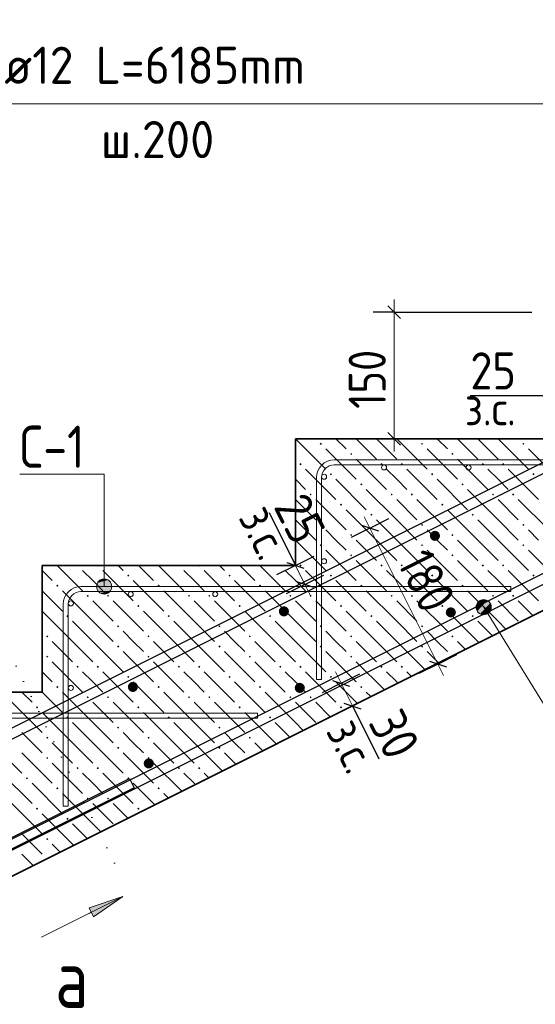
# Model space of a CAD drawing. Header units: millimetres. Extents: x 0 to 21000, y -5 to 14850.
# Tile 9 of 24: x 7919 to 9446, y 8569 to 11484. Entities that reach past the tile are written whole.
import ezdxf

# ---------------------------------------------------------------- set-up
doc = ezdxf.new("R2010")
doc.units = ezdxf.units.MM
doc.linetypes.add('______9', pattern=[50, 0, -50])
for name, color, linetype, lineweight in [('Армирование стержнями_ общее', 7, 'Continuous', 25), ('Обрамление П-обр. равн.', 7, 'Continuous', 25), ('Обрамление проемов стержнями', 7, 'Continuous', 25), ('Общий01', 7, 'Continuous', 13), ('Позиционная метка линия выноска', 7, 'Continuous', 13), ('Размерная линия_ общее', 7, 'Continuous', 13), ('Текст_ общее', 7, 'Continuous', 25), ('Фоновоя арматура Х1', 7, 'Continuous', 25)]:
    doc.layers.add(name, color=color, linetype=linetype, lineweight=lineweight)
doc.layers.add('ЖБ Лестница', color=7, linetype='Continuous', lineweight=25, true_color=0xe0e0ff)
doc.layers.add('Размерная выноска', color=7, linetype='Continuous')
doc.styles.add('ISOCPEUR', font='txt')

msp = doc.modelspace()

# ---------------------------------------------------------------- hatches: boundary and pattern name
at = {"layer": 'ЖБ Лестница', "linetype": 'Continuous', "lineweight": 18, "transparency": 33554687}
for points in [[(8806.9, 10228.5), (8810.1, 10231.7), (8813.4, 10228.5), (8810.1, 10225.2)], [(9106.9, 10228.5), (9110.1, 10231.7), (9113.4, 10228.5), (9110.1, 10225.2)], [(9406.9, 10228.5), (9410.1, 10231.7), (9413.4, 10228.5), (9410.1, 10225.2)], [(8896.9, 10198.5), (8900.1, 10201.7), (8903.4, 10198.5), (8900.1, 10195.2)], [(9196.9, 10198.5), (9200.1, 10201.7), (9203.4, 10198.5), (9200.1, 10195.2)], [(8746.9, 10168.5), (8750.1, 10171.7), (8753.4, 10168.5), (8750.1, 10165.2)], [(8986.9, 10168.5), (8990.1, 10171.7), (8993.4, 10168.5), (8990.1, 10165.2)], [(9046.9, 10168.5), (9050.1, 10171.7), (9053.4, 10168.5), (9050.1, 10165.2)], [(9286.9, 10168.5), (9290.1, 10171.7), (9293.4, 10168.5), (9290.1, 10165.2)], [(9346.9, 10168.5), (9350.1, 10171.7), (9353.4, 10168.5), (9350.1, 10165.2)], [(8836.9, 10138.5), (8840.1, 10141.7), (8843.4, 10138.5), (8840.1, 10135.2)], [(9136.9, 10138.5), (9140.1, 10141.7), (9143.4, 10138.5), (9140.1, 10135.2)], [(9436.9, 10138.5), (9440.1, 10141.7), (9443.4, 10138.5), (9440.1, 10135.2)], [(8926.9, 10108.5), (8930.1, 10111.7), (8933.4, 10108.5), (8930.1, 10105.2)], [(9226.9, 10108.5), (9230.1, 10111.7), (9233.4, 10108.5), (9230.1, 10105.2)], [(8776.9, 10078.5), (8780.1, 10081.7), (8783.4, 10078.5), (8780.1, 10075.2)], [(9016.9, 10078.5), (9020.1, 10081.7), (9023.4, 10078.5), (9020.1, 10075.2)], [(9076.9, 10078.5), (9080.1, 10081.7), (9083.4, 10078.5), (9080.1, 10075.2)], [(9316.9, 10078.5), (9320.1, 10081.7), (9323.4, 10078.5), (9320.1, 10075.2)], [(9376.9, 10078.5), (9380.1, 10081.7), (9383.4, 10078.5), (9380.1, 10075.2)], [(8866.9, 10048.5), (8870.1, 10051.7), (8873.4, 10048.5), (8870.1, 10045.2)], [(9166.9, 10048.5), (9170.1, 10051.7), (9173.4, 10048.5), (9170.1, 10045.2)], [(8956.9, 10018.5), (8960.1, 10021.7), (8963.4, 10018.5), (8960.1, 10015.2)], [(9256.9, 10018.5), (9260.1, 10021.7), (9263.4, 10018.5), (9260.1, 10015.2)], [(8806.9, 9988.5), (8810.1, 9991.7), (8813.4, 9988.5), (8810.1, 9985.2)], [(9106.9, 9988.5), (9110.1, 9991.7), (9113.4, 9988.5), (9110.1, 9985.2)], [(9406.9, 9988.5), (9410.1, 9991.7), (9413.4, 9988.5), (9410.1, 9985.2)], [(8896.9, 9958.5), (8900.1, 9961.7), (8903.4, 9958.5), (8900.1, 9955.2)], [(9196.9, 9958.5), (9200.1, 9961.7), (9203.4, 9958.5), (9200.1, 9955.2)], [(8806.9, 9928.5), (8810.1, 9931.7), (8813.4, 9928.5), (8810.1, 9925.2)], [(9106.9, 9928.5), (9110.1, 9931.7), (9113.4, 9928.5), (9110.1, 9925.2)], [(9406.9, 9928.5), (9410.1, 9931.7), (9413.4, 9928.5), (9410.1, 9925.2)], [(8896.9, 9898.5), (8900.1, 9901.7), (8903.4, 9898.5), (8900.1, 9895.2)], [(9196.9, 9898.5), (9200.1, 9901.7), (9203.4, 9898.5), (9200.1, 9895.2)], [(8086.9, 9868.5), (8093.4, 9868.5), (8090.1, 9865.2)], [(8146.9, 9868.5), (8153.4, 9868.5), (8150.1, 9865.2)], [(8386.9, 9868.5), (8393.4, 9868.5), (8390.1, 9865.2)], [(8446.9, 9868.5), (8453.4, 9868.5), (8450.1, 9865.2)], [(8686.9, 9868.5), (8693.4, 9868.5), (8690.1, 9865.2)], [(8746.9, 9868.5), (8750.1, 9871.7), (8753.4, 9868.5), (8750.1, 9865.2)], [(8986.9, 9868.5), (8990.1, 9871.7), (8993.4, 9868.5), (8990.1, 9865.2)], [(9046.9, 9868.5), (9050.1, 9871.7), (9053.4, 9868.5), (9050.1, 9865.2)], [(9286.9, 9868.5), (9290.1, 9871.7), (9293.4, 9868.5), (9290.1, 9865.2)], [(9346.9, 9868.5), (9350.1, 9871.7), (9353.4, 9868.5), (9350.1, 9865.2)], [(8236.9, 9838.5), (8240.1, 9841.7), (8243.4, 9838.5), (8240.1, 9835.2)], [(8536.9, 9838.5), (8540.1, 9841.7), (8543.4, 9838.5), (8540.1, 9835.2)], [(8836.9, 9838.5), (8840.1, 9841.7), (8843.4, 9838.5), (8840.1, 9835.2)], [(9136.9, 9838.5), (9140.1, 9841.7), (9143.4, 9838.5), (9140.1, 9835.2)], [(9436.9, 9838.5), (9440.1, 9841.7), (9443.4, 9838.5), (9440.1, 9835.2)], [(8026.9, 9808.5), (8030.1, 9811.7), (8033.4, 9808.5), (8030.1, 9805.2)], [(8326.9, 9808.5), (8330.1, 9811.7), (8333.4, 9808.5), (8330.1, 9805.2)], [(8626.9, 9808.5), (8630.1, 9811.7), (8633.4, 9808.5), (8630.1, 9805.2)], [(8926.9, 9808.5), (8930.1, 9811.7), (8933.4, 9808.5), (8930.1, 9805.2)], [(9226.9, 9808.5), (9230.1, 9811.7), (9233.4, 9808.5), (9230.1, 9805.2)], [(8116.9, 9778.5), (8120.1, 9781.7), (8123.4, 9778.5), (8120.1, 9775.2)], [(8176.9, 9778.5), (8180.1, 9781.7), (8183.4, 9778.5), (8180.1, 9775.2)], [(8416.9, 9778.5), (8420.1, 9781.7), (8423.4, 9778.5), (8420.1, 9775.2)], [(8476.9, 9778.5), (8480.1, 9781.7), (8483.4, 9778.5), (8480.1, 9775.2)], [(8716.9, 9778.5), (8720.1, 9781.7), (8723.4, 9778.5), (8720.1, 9775.2)], [(8776.9, 9778.5), (8780.1, 9781.7), (8783.4, 9778.5), (8780.1, 9775.2)], [(9016.9, 9778.5), (9020.1, 9781.7), (9023.4, 9778.5), (9020.1, 9775.2)], [(9076.9, 9778.5), (9080.1, 9781.7), (9083.4, 9778.5), (9080.1, 9775.2)], [(9316.9, 9778.5), (9320.1, 9781.7), (9323.4, 9778.5), (9320.1, 9775.2)], [(9376.9, 9778.5), (9380.1, 9781.7), (9383.4, 9778.5), (9380.1, 9775.2)], [(8266.9, 9748.5), (8270.1, 9751.7), (8273.4, 9748.5), (8270.1, 9745.2)], [(8566.9, 9748.5), (8570.1, 9751.7), (8573.4, 9748.5), (8570.1, 9745.2)], [(8866.9, 9748.5), (8870.1, 9751.7), (8873.4, 9748.5), (8870.1, 9745.2)], [(9166.9, 9748.5), (9170.1, 9751.7), (9173.4, 9748.5), (9170.1, 9745.2)], [(8056.9, 9718.5), (8060.1, 9721.7), (8063.4, 9718.5), (8060.1, 9715.2)], [(8356.9, 9718.5), (8360.1, 9721.7), (8363.4, 9718.5), (8360.1, 9715.2)], [(8656.9, 9718.5), (8660.1, 9721.7), (8663.4, 9718.5), (8660.1, 9715.2)], [(8956.9, 9718.5), (8960.1, 9721.7), (8963.4, 9718.5), (8960.1, 9715.2)], [(9256.9, 9718.5), (9260.1, 9721.7), (9263.4, 9718.5), (9260.1, 9715.2)], [(8206.9, 9688.5), (8210.1, 9691.7), (8213.4, 9688.5), (8210.1, 9685.2)], [(8506.9, 9688.5), (8510.1, 9691.7), (8513.4, 9688.5), (8510.1, 9685.2)], [(8806.9, 9688.5), (8810.1, 9691.7), (8813.4, 9688.5), (8810.1, 9685.2)], [(9106.9, 9688.5), (9110.1, 9691.7), (9113.4, 9688.5), (9110.1, 9685.2)], [(7996.9, 9658.5), (8000.1, 9661.7), (8003.4, 9658.5), (8000.1, 9655.2)], [(8296.9, 9658.5), (8300.1, 9661.7), (8303.4, 9658.5), (8300.1, 9655.2)], [(8596.9, 9658.5), (8600.1, 9661.7), (8603.4, 9658.5), (8600.1, 9655.2)], [(8896.9, 9658.5), (8900.1, 9661.7), (8903.4, 9658.5), (8900.1, 9655.2)], [(9196.9, 9658.5), (9200.1, 9661.7), (9203.4, 9658.5), (9200.1, 9655.2)], [(8206.9, 9628.5), (8210.1, 9631.7), (8213.4, 9628.5), (8210.1, 9625.2)], [(8506.9, 9628.5), (8510.1, 9631.7), (8513.4, 9628.5), (8510.1, 9625.2)], [(8806.9, 9628.5), (8810.1, 9631.7), (8813.4, 9628.5), (8810.1, 9625.2)], [(9106.9, 9628.5), (9110.1, 9631.7), (9113.4, 9628.5), (9110.1, 9625.2)], [(7996.9, 9598.5), (8000.1, 9601.7), (8003.4, 9598.5), (8000.1, 9595.2)], [(8296.9, 9598.5), (8300.1, 9601.7), (8303.4, 9598.5), (8300.1, 9595.2)], [(8596.9, 9598.5), (8600.1, 9601.7), (8603.4, 9598.5), (8600.1, 9595.2)], [(8896.9, 9598.5), (8900.1, 9601.7), (8903.4, 9598.5), (8900.1, 9595.2)], [(9198.6, 9600.2), (9200.1, 9601.7), (9200.6, 9601.2)], [(8086.9, 9568.5), (8090.1, 9571.7), (8093.4, 9568.5), (8090.1, 9565.2)], [(8146.9, 9568.5), (8150.1, 9571.7), (8153.4, 9568.5), (8150.1, 9565.2)], [(8386.9, 9568.5), (8390.1, 9571.7), (8393.4, 9568.5), (8390.1, 9565.2)], [(8446.9, 9568.5), (8450.1, 9571.7), (8453.4, 9568.5), (8450.1, 9565.2)], [(8686.9, 9568.5), (8690.1, 9571.7), (8693.4, 9568.5), (8690.1, 9565.2)], [(8746.9, 9568.5), (8750.1, 9571.7), (8753.4, 9568.5), (8750.1, 9565.2)], [(8986.9, 9568.5), (8990.1, 9571.7), (8993.4, 9568.5), (8990.1, 9565.2)], [(9046.9, 9568.5), (9050.1, 9571.7), (9053.4, 9568.5), (9050.1, 9565.2)], [(8236.9, 9538.5), (8240.1, 9541.7), (8243.4, 9538.5), (8240.1, 9535.2)], [(8536.9, 9538.5), (8540.1, 9541.7), (8543.4, 9538.5), (8540.1, 9535.2)], [(8836.9, 9538.5), (8840.1, 9541.7), (8843.4, 9538.5), (8840.1, 9535.2)], [(8026.9, 9508.5), (8030.1, 9511.7), (8033.4, 9508.5), (8030.1, 9505.2)], [(8326.9, 9508.5), (8330.1, 9511.7), (8333.4, 9508.5), (8330.1, 9505.2)], [(8626.9, 9508.5), (8630.1, 9511.7), (8633.4, 9508.5), (8630.1, 9505.2)], [(8926.9, 9508.5), (8930.1, 9511.7), (8933.4, 9508.5), (8930.1, 9505.2)], [(8116.9, 9478.5), (8120.1, 9481.7), (8123.4, 9478.5), (8120.1, 9475.2)], [(8176.9, 9478.5), (8180.1, 9481.7), (8183.4, 9478.5), (8180.1, 9475.2)], [(8416.9, 9478.5), (8420.1, 9481.7), (8423.4, 9478.5), (8420.1, 9475.2)], [(8476.9, 9478.5), (8480.1, 9481.7), (8483.4, 9478.5), (8480.1, 9475.2)], [(8716.9, 9478.5), (8720.1, 9481.7), (8723.4, 9478.5), (8720.1, 9475.2)], [(8776.9, 9478.5), (8780.1, 9481.7), (8783.4, 9478.5), (8780.1, 9475.2)], [(7966.9, 9448.5), (7970.1, 9451.7), (7973.4, 9448.5), (7970.1, 9445.2)], [(8266.9, 9448.5), (8270.1, 9451.7), (8273.4, 9448.5), (8270.1, 9445.2)], [(8566.9, 9448.5), (8570.1, 9451.7), (8573.4, 9448.5), (8570.1, 9445.2)], [(8866.9, 9448.5), (8870.1, 9451.7), (8873.4, 9448.5), (8870.1, 9445.2)], [(8056.9, 9418.5), (8060.1, 9421.7), (8063.4, 9418.5), (8060.1, 9415.2)], [(8356.9, 9418.5), (8360.1, 9421.7), (8363.4, 9418.5), (8360.1, 9415.2)], [(8656.9, 9418.5), (8660.1, 9421.7), (8663.4, 9418.5), (8660.1, 9415.2)], [(8206.9, 9388.5), (8210.1, 9391.7), (8213.4, 9388.5), (8210.1, 9385.2)], [(8506.9, 9388.5), (8510.1, 9391.7), (8513.4, 9388.5), (8510.1, 9385.2)], [(7996.9, 9358.5), (8000.1, 9361.7), (8003.4, 9358.5), (8000.1, 9355.2)], [(8296.9, 9358.5), (8300.1, 9361.7), (8303.4, 9358.5), (8300.1, 9355.2)], [(8596.9, 9358.5), (8600.1, 9361.7), (8603.4, 9358.5), (8600.1, 9355.2)], [(8206.9, 9328.5), (8210.1, 9331.7), (8213.4, 9328.5), (8210.1, 9325.2)], [(8506.9, 9328.5), (8510.1, 9331.7), (8513.4, 9328.5), (8510.1, 9325.2)], [(7996.9, 9298.5), (8000.1, 9301.7), (8003.4, 9298.5), (8000.1, 9295.2)], [(8296.9, 9298.5), (8300.1, 9301.7), (8303.4, 9298.5), (8300.1, 9295.2)], [(8598.6, 9300.2), (8600.1, 9301.7), (8600.6, 9301.2)], [(8086.9, 9268.5), (8090.1, 9271.7), (8093.4, 9268.5), (8090.1, 9265.2)], [(8146.9, 9268.5), (8150.1, 9271.7), (8153.4, 9268.5), (8150.1, 9265.2)], [(8386.9, 9268.5), (8390.1, 9271.7), (8393.4, 9268.5), (8390.1, 9265.2)], [(8446.9, 9268.5), (8450.1, 9271.7), (8453.4, 9268.5), (8450.1, 9265.2)], [(7936.9, 9238.5), (7940.1, 9241.7), (7943.4, 9238.5), (7940.1, 9235.2)], [(8236.9, 9238.5), (8240.1, 9241.7), (8243.4, 9238.5), (8240.1, 9235.2)], [(8026.9, 9208.5), (8030.1, 9211.7), (8033.4, 9208.5), (8030.1, 9205.2)], [(8326.9, 9208.5), (8330.1, 9211.7), (8333.4, 9208.5), (8330.1, 9205.2)], [(8116.9, 9178.5), (8120.1, 9181.7), (8123.4, 9178.5), (8120.1, 9175.2)], [(8176.9, 9178.5), (8180.1, 9181.7), (8183.4, 9178.5), (8180.1, 9175.2)], [(7966.9, 9148.5), (7970.1, 9151.7), (7973.4, 9148.5), (7970.1, 9145.2)], [(8266.9, 9148.5), (8270.1, 9151.7), (8273.4, 9148.5), (8270.1, 9145.2)], [(8056.9, 9118.5), (8060.1, 9121.7), (8063.4, 9118.5), (8060.1, 9115.2)], [(7996.9, 9058.5), (8000.1, 9061.7), (8003.4, 9058.5), (8000.1, 9055.2)], [(7998.6, 9000.2), (8000.1, 9001.7), (8000.6, 9001.2)]]:
    msp.add_hatch(color=7, dxfattribs=at).paths.add_polyline_path(points, flags=16)
at = {"layer": 'Общий01', "linetype": 'Continuous', "lineweight": 13, "transparency": 33554687}
msp.add_hatch(color=7, dxfattribs=at).paths.add_polyline_path([(8123.9, 8855), (8224.5, 8888.6), (8137.3, 8828.2)], flags=16)
at = {"layer": 'Позиционная метка линия выноска', "linetype": 'Continuous', "lineweight": 13, "transparency": 33554687}
for points in [[(8180, 9825.3), (8157.5, 9825.3), (8149.4, 9817.2)], [(8180, 9825.3), (8149.4, 9817.2), (8188.1, 9817.2)], [(8157.5, 9825.3), (8180, 9825.3), (8168.8, 9828.5)], [(8188.1, 9817.2), (8149.4, 9817.2), (8146.3, 9806)], [(8188.1, 9817.2), (8146.3, 9806), (8191.3, 9806)], [(8191.3, 9806), (8146.3, 9806), (8149.4, 9794.7)], [(8191.3, 9806), (8149.4, 9794.7), (8188.1, 9794.7)], [(8188.1, 9794.7), (8149.4, 9794.7), (8157.5, 9786.6)], [(8188.1, 9794.7), (8157.5, 9786.6), (8180, 9786.6)], [(8180, 9786.6), (8157.5, 9786.6), (8168.8, 9783.5)], [(9270.2, 9744.2), (9303.1, 9764.5), (9292, 9767.2)], [(9270.2, 9744.2), (9292, 9767.2), (9272.8, 9755.3)], [(9273.5, 9733), (9303.1, 9764.5), (9270.2, 9744.2)], [(9272.8, 9755.3), (9292, 9767.2), (9280.8, 9763.9)], [(9273.5, 9733), (9311.7, 9756.6), (9303.1, 9764.5)], [(9282.1, 9725), (9311.7, 9756.6), (9273.5, 9733)], [(9282.1, 9725), (9315, 9745.4), (9311.7, 9756.6)], [(9293.2, 9722.4), (9315, 9745.4), (9282.1, 9725)], [(9293.2, 9722.4), (9312.4, 9734.3), (9315, 9745.4)], [(9312.4, 9734.3), (9293.2, 9722.4), (9304.4, 9725.7)]]:
    msp.add_hatch(color=7, dxfattribs=at).paths.add_polyline_path(points)
at = {"layer": 'Фоновоя арматура Х1', "linetype": 'Continuous', "lineweight": 35, "transparency": 33554687}
for points in [[(9163.3, 9956.1), (9162.1, 9961.8), (9158.9, 9966.7), (9154, 9969.9), (9148.3, 9971.1), (9142.5, 9969.9), (9137.7, 9966.7), (9134.4, 9961.8), (9133.3, 9956.1), (9134.4, 9950.3), (9137.7, 9945.5), (9142.5, 9942.2), (9148.3, 9941.1), (9154, 9942.2), (9158.9, 9945.5), (9162.1, 9950.3)], [(8716.1, 9732.5), (8714.9, 9738.2), (8711.7, 9743.1), (8706.8, 9746.3), (8701.1, 9747.5), (8695.3, 9746.3), (8690.4, 9743.1), (8687.2, 9738.2), (8686.1, 9732.5), (8687.2, 9726.7), (8690.4, 9721.9), (8695.3, 9718.6), (8701.1, 9717.5), (8706.8, 9718.6), (8711.7, 9721.9), (8714.9, 9726.7)], [(9210.3, 9729.6), (9209.1, 9735.3), (9205.9, 9740.2), (9201, 9743.4), (9195.3, 9744.6), (9189.5, 9743.4), (9184.7, 9740.2), (9181.4, 9735.3), (9180.3, 9729.6), (9181.4, 9723.8), (9184.7, 9719), (9189.5, 9715.7), (9195.3, 9714.6), (9201, 9715.7), (9205.9, 9719), (9209.1, 9723.8)], [(8268.8, 9508.9), (8267.7, 9514.6), (8264.4, 9519.5), (8259.6, 9522.7), (8253.8, 9523.9), (8248.1, 9522.7), (8243.2, 9519.5), (8240, 9514.6), (8238.8, 9508.9), (8240, 9503.1), (8243.2, 9498.3), (8248.1, 9495), (8253.8, 9493.9), (8259.6, 9495), (8264.4, 9498.3), (8267.7, 9503.1)], [(8763.1, 9506), (8761.9, 9511.7), (8758.7, 9516.6), (8753.8, 9519.8), (8748.1, 9521), (8742.3, 9519.8), (8737.5, 9516.6), (8734.2, 9511.7), (8733.1, 9506), (8734.2, 9500.2), (8737.5, 9495.4), (8742.3, 9492.1), (8748.1, 9491), (8753.8, 9492.1), (8758.7, 9495.4), (8761.9, 9500.2)], [(8315.9, 9282.4), (8314.7, 9288.1), (8311.5, 9293), (8306.6, 9296.2), (8300.9, 9297.4), (8295.1, 9296.2), (8290.2, 9293), (8287, 9288.1), (8285.9, 9282.4), (8287, 9276.6), (8290.2, 9271.8), (8295.1, 9268.5), (8300.9, 9267.4), (8306.6, 9268.5), (8311.5, 9271.8), (8314.7, 9276.6)]]:
    msp.add_hatch(color=7, dxfattribs=at).paths.add_polyline_path(points)

# ---------------------------------------------------------------- linework, layer by layer
at = {"layer": 'Армирование стержнями_ общее', "color": 7, "linetype": 'Continuous', "lineweight": 25, "transparency": 33554687}
for points in [[(15491.9, 13152.3), (5862.2, 8337.4), (5857.1, 8335.1), (5851.7, 8333.1), (5846.3, 8331.3), (5840.7, 8329.8), (5835.1, 8328.6), (5829.4, 8327.8), (5823.7, 8327.2), (5818.1, 8327), (4585.3, 8327), (4585.3, 8357), (5817.4, 8357), (5821.6, 8357.2), (5825.7, 8357.6), (5829.8, 8358.2), (5833.8, 8359), (5837.8, 8360.1), (5841.7, 8361.3), (5845.5, 8362.8), (5849.4, 8364.5), (15479, 13179.4)], [(2165.8, 8341.6), (6442.8, 8341.6), (6447, 8341.8), (6451.2, 8342.1), (6455.2, 8342.8), (6459.2, 8343.6), (6463.2, 8344.6), (6467.1, 8345.9), (6470.9, 8347.4), (6474.8, 8349.1), (16103.8, 13163.7)], [(16116.7, 13136.5), (6487.6, 8322), (6482.5, 8319.7), (6477.1, 8317.6), (6471.7, 8315.9), (6466.1, 8314.4), (6460.5, 8313.2), (6454.8, 8312.4), (6449.1, 8311.8), (6443.5, 8311.6), (2165.8, 8311.6), (2165.8, 8341.6)]]:
    msp.add_lwpolyline(points, dxfattribs=at)
at = {"layer": 'ЖБ Лестница', "color": 7, "linetype": 'Continuous', "lineweight": 35, "transparency": 33554687}
for p, q in [((6485.1, 8243.5), (15485.1, 12743.5)), ((8735.1, 10243.5), (8735.1, 9868.5)), ((9485.1, 10243.5), (8735.1, 10243.5)), ((7985.1, 9868.5), (7985.1, 9493.5)), ((8735.1, 9868.5), (7985.1, 9868.5)), ((7985.1, 9493.5), (7235.1, 9493.5))]:
    msp.add_line(p, q, dxfattribs=at)
at = {"layer": 'ЖБ Лестница', "color": 9, "linetype": 'Continuous', "lineweight": 18, "true_color": 0xc7c7c7, "transparency": 33554687}
for p, q in [((8885.1, 10213.5), (8855.1, 10243.5)), ((8915.1, 10243.5), (8975.1, 10183.5)), ((8975.1, 10243.5), (9035.1, 10183.5)), ((9035.1, 10243.5), (9125.1, 10153.5)), ((9185.1, 10213.5), (9155.1, 10243.5)), ((9215.1, 10243.5), (9275.1, 10183.5)), ((9275.1, 10243.5), (9335.1, 10183.5)), ((9335.1, 10243.5), (9425.1, 10153.5)), ((9395.1, 10243.5), (9395.1, 10243.5)), ((8825.1, 10213.5), (8915.1, 10123.5)), ((9125.1, 10213.5), (9215.1, 10123.5)), ((9425.1, 10213.5), (9515.1, 10123.5)), ((8735.1, 10183.5), (8735.1, 10183.5)), ((8915.1, 10183.5), (9005.1, 10093.5)), ((9215.1, 10183.5), (9305.1, 10093.5)), ((8765.1, 10153.5), (8855.1, 10063.5)), ((9035.1, 10123.5), (9005.1, 10153.5)), ((9065.1, 10153.5), (9155.1, 10063.5)), ((9335.1, 10123.5), (9305.1, 10153.5)), ((9365.1, 10153.5), (9455.1, 10063.5)), ((8765.1, 10093.5), (8735.1, 10123.5)), ((8735.1, 10123.5), (8735.1, 10123.5)), ((8855.1, 10123.5), (8945.1, 10033.5)), ((9065.1, 10093.5), (9035.1, 10123.5)), ((9155.1, 10123.5), (9245.1, 10033.5)), ((9365.1, 10093.5), (9335.1, 10123.5)), ((9035.1, 10003.5), (8945.1, 10093.5)), ((9335.1, 10003.5), (9245.1, 10093.5)), ((8735.1, 10063.5), (8795.1, 10003.5)), ((8795.1, 10063.5), (8885.1, 9973.5)), ((9035.1, 10063.5), (9095.1, 10003.5)), ((9095.1, 10063.5), (9185.1, 9973.5)), ((9335.1, 10063.5), (9395.1, 10003.5)), ((9395.1, 10063.5), (9485.1, 9973.5)), ((8975.1, 9943.5), (8885.1, 10033.5)), ((9275.1, 9943.5), (9185.1, 10033.5)), ((8735.1, 10003.5), (8735.1, 10003.5)), ((8735.1, 10003.5), (8795.1, 9943.5)), ((8975.1, 10003.5), (9035.1, 9943.5)), ((9035.1, 10003.5), (9095.1, 9943.5)), ((9275.1, 10003.5), (9335.1, 9943.5)), ((9335.1, 10003.5), (9395.1, 9943.5)), ((8855.1, 9943.5), (8825.1, 9973.5)), ((9155.1, 9943.5), (9125.1, 9973.5)), ((9455.1, 9943.5), (9425.1, 9973.5)), ((8735.1, 9943.5), (8825.1, 9853.5)), ((8735.1, 9943.5), (8735.1, 9943.5)), ((8885.1, 9913.5), (8855.1, 9943.5)), ((8915.1, 9943.5), (8975.1, 9883.5)), ((8975.1, 9943.5), (9035.1, 9883.5)), ((9035.1, 9943.5), (9125.1, 9853.5)), ((9185.1, 9913.5), (9155.1, 9943.5)), ((9215.1, 9943.5), (9275.1, 9883.5)), ((9275.1, 9943.5), (9335.1, 9883.5)), ((9335.1, 9943.5), (9425.1, 9853.5)), ((8825.1, 9913.5), (8915.1, 9823.5)), ((9125.1, 9913.5), (9215.1, 9823.5)), ((9425.1, 9913.5), (9515.1, 9823.5)), ((8735.1, 9883.5), (8735.1, 9883.5)), ((8915.1, 9883.5), (9005.1, 9793.5)), ((9215.1, 9883.5), (9305.1, 9793.5)), ((7985.1, 9853.5), (8015.1, 9823.5)), ((8030.1, 9868.5), (8105.1, 9793.5)), ((8135.1, 9823.5), (8105.1, 9853.5)), ((8165.1, 9853.5), (8255.1, 9763.5)), ((8210.1, 9868.5), (8225.1, 9853.5)), ((8270.1, 9868.5), (8315.1, 9823.5)), ((8330.1, 9868.5), (8405.1, 9793.5)), ((8435.1, 9823.5), (8405.1, 9853.5)), ((8465.1, 9853.5), (8555.1, 9763.5)), ((8510.1, 9868.5), (8525.1, 9853.5)), ((8570.1, 9868.5), (8615.1, 9823.5)), ((8630.1, 9868.5), (8705.1, 9793.5)), ((8735.1, 9823.5), (8705.1, 9853.5)), ((8765.1, 9853.5), (8855.1, 9763.5)), ((9035.1, 9823.5), (9005.1, 9853.5)), ((9065.1, 9853.5), (9155.1, 9763.5)), ((9335.1, 9823.5), (9305.1, 9853.5)), ((9365.1, 9853.5), (9455.1, 9763.5)), ((8165.1, 9793.5), (8135.1, 9823.5)), ((8255.1, 9823.5), (8345.1, 9733.5)), ((8465.1, 9793.5), (8435.1, 9823.5)), ((8555.1, 9823.5), (8645.1, 9733.5)), ((8765.1, 9793.5), (8735.1, 9823.5)), ((8855.1, 9823.5), (8945.1, 9733.5)), ((9065.1, 9793.5), (9035.1, 9823.5)), ((9155.1, 9823.5), (9245.1, 9733.5)), ((9365.1, 9793.5), (9335.1, 9823.5)), ((7985.1, 9793.5), (8045.1, 9733.5)), ((8135.1, 9703.5), (8045.1, 9793.5)), ((8435.1, 9703.5), (8345.1, 9793.5)), ((8735.1, 9703.5), (8645.1, 9793.5)), ((9035.1, 9703.5), (8945.1, 9793.5)), ((9335.1, 9703.5), (9245.1, 9793.5)), ((8135.1, 9763.5), (8195.1, 9703.5)), ((8195.1, 9763.5), (8285.1, 9673.5)), ((8435.1, 9763.5), (8495.1, 9703.5)), ((8495.1, 9763.5), (8585.1, 9673.5)), ((8735.1, 9763.5), (8795.1, 9703.5)), ((8795.1, 9763.5), (8885.1, 9673.5)), ((9035.1, 9763.5), (9095.1, 9703.5)), ((9095.1, 9763.5), (9185.1, 9673.5)), ((9335.1, 9763.5), (9395.1, 9703.5)), ((9395.1, 9763.5), (9438.5, 9720.1)), ((8075.1, 9643.5), (7985.1, 9733.5)), ((8375.1, 9643.5), (8285.1, 9733.5)), ((8675.1, 9643.5), (8585.1, 9733.5)), ((8975.1, 9643.5), (8885.1, 9733.5)), ((9275.1, 9643.5), (9185.1, 9733.5)), ((8075.1, 9703.5), (8135.1, 9643.5)), ((8135.1, 9703.5), (8195.1, 9643.5)), ((8375.1, 9703.5), (8435.1, 9643.5)), ((8435.1, 9703.5), (8495.1, 9643.5)), ((8675.1, 9703.5), (8735.1, 9643.5)), ((8735.1, 9703.5), (8795.1, 9643.5)), ((8975.1, 9703.5), (9035.1, 9643.5)), ((9035.1, 9703.5), (9095.1, 9643.5)), ((9275.1, 9703.5), (9318.5, 9660.1)), ((9335.1, 9703.5), (9358.5, 9680.1)), ((7985.1, 9673.5), (7985.1, 9673.5)), ((8255.1, 9643.5), (8225.1, 9673.5)), ((8555.1, 9643.5), (8525.1, 9673.5)), ((8855.1, 9643.5), (8825.1, 9673.5)), ((9155.1, 9643.5), (9125.1, 9673.5)), ((8015.1, 9643.5), (8075.1, 9583.5)), ((8075.1, 9643.5), (8135.1, 9583.5)), ((8135.1, 9643.5), (8225.1, 9553.5)), ((8285.1, 9613.5), (8255.1, 9643.5)), ((8315.1, 9643.5), (8375.1, 9583.5)), ((8375.1, 9643.5), (8435.1, 9583.5)), ((8435.1, 9643.5), (8525.1, 9553.5)), ((8585.1, 9613.5), (8555.1, 9643.5)), ((8615.1, 9643.5), (8675.1, 9583.5)), ((8675.1, 9643.5), (8735.1, 9583.5)), ((8735.1, 9643.5), (8825.1, 9553.5)), ((8885.1, 9613.5), (8855.1, 9643.5)), ((8915.1, 9643.5), (8975.1, 9583.5)), ((8975.1, 9643.5), (9035.1, 9583.5)), ((9035.1, 9643.5), (9118.5, 9560.1)), ((9185.1, 9613.5), (9155.1, 9643.5)), ((9215.1, 9643.5), (9238.5, 9620.1)), ((9275.1, 9643.5), (9278.5, 9640.1)), ((7985.1, 9613.5), (7985.1, 9613.5)), ((8225.1, 9613.5), (8315.1, 9523.5)), ((8525.1, 9613.5), (8615.1, 9523.5)), ((8825.1, 9613.5), (8915.1, 9523.5)), ((9125.1, 9613.5), (9158.5, 9580.1)), ((8015.1, 9583.5), (8105.1, 9493.5)), ((8315.1, 9583.5), (8405.1, 9493.5)), ((8615.1, 9583.5), (8705.1, 9493.5)), ((8915.1, 9583.5), (8998.5, 9500.1)), ((7985.1, 9553.5), (8015.1, 9523.5)), ((8135.1, 9523.5), (8105.1, 9553.5)), ((8165.1, 9553.5), (8255.1, 9463.5)), ((8435.1, 9523.5), (8405.1, 9553.5)), ((8465.1, 9553.5), (8555.1, 9463.5)), ((8735.1, 9523.5), (8705.1, 9553.5)), ((8765.1, 9553.5), (8855.1, 9463.5)), ((9035.1, 9523.5), (9005.1, 9553.5)), ((9065.1, 9553.5), (9078.5, 9540.1)), ((8165.1, 9493.5), (8135.1, 9523.5)), ((8255.1, 9523.5), (8345.1, 9433.5)), ((8465.1, 9493.5), (8435.1, 9523.5)), ((8555.1, 9523.5), (8645.1, 9433.5)), ((8765.1, 9493.5), (8735.1, 9523.5)), ((8855.1, 9523.5), (8918.5, 9460.1)), ((9038.5, 9520.1), (9035.1, 9523.5)), ((7925.1, 9493.5), (7955.1, 9463.5)), ((7985.1, 9493.5), (8045.1, 9433.5)), ((8135.1, 9403.5), (8045.1, 9493.5)), ((8435.1, 9403.5), (8345.1, 9493.5)), ((8735.1, 9403.5), (8645.1, 9493.5)), ((8958.5, 9480.1), (8945.1, 9493.5)), ((7895.1, 9463.5), (7985.1, 9373.5)), ((8135.1, 9463.5), (8195.1, 9403.5)), ((8195.1, 9463.5), (8285.1, 9373.5)), ((8435.1, 9463.5), (8495.1, 9403.5)), ((8495.1, 9463.5), (8585.1, 9373.5)), ((8735.1, 9463.5), (8795.1, 9403.5)), ((8795.1, 9463.5), (8838.5, 9420.1)), ((8075.1, 9343.5), (7985.1, 9433.5)), ((8375.1, 9343.5), (8285.1, 9433.5)), ((8675.1, 9343.5), (8585.1, 9433.5)), ((8075.1, 9403.5), (8135.1, 9343.5)), ((8135.1, 9403.5), (8195.1, 9343.5)), ((8375.1, 9403.5), (8435.1, 9343.5)), ((8435.1, 9403.5), (8495.1, 9343.5)), ((8675.1, 9403.5), (8718.5, 9360.1)), ((8735.1, 9403.5), (8758.5, 9380.1)), ((7955.1, 9343.5), (7925.1, 9373.5)), ((8255.1, 9343.5), (8225.1, 9373.5)), ((8555.1, 9343.5), (8525.1, 9373.5)), ((7835.1, 9343.5), (7925.1, 9253.5)), ((7985.1, 9313.5), (7955.1, 9343.5)), ((8015.1, 9343.5), (8075.1, 9283.5)), ((8075.1, 9343.5), (8135.1, 9283.5)), ((8135.1, 9343.5), (8225.1, 9253.5)), ((8285.1, 9313.5), (8255.1, 9343.5)), ((8315.1, 9343.5), (8375.1, 9283.5)), ((8375.1, 9343.5), (8435.1, 9283.5)), ((8435.1, 9343.5), (8518.5, 9260.1)), ((8585.1, 9313.5), (8555.1, 9343.5)), ((8615.1, 9343.5), (8638.5, 9320.1)), ((8675.1, 9343.5), (8678.5, 9340.1)), ((7925.1, 9313.5), (8015.1, 9223.5)), ((8225.1, 9313.5), (8315.1, 9223.5)), ((8525.1, 9313.5), (8558.5, 9280.1)), ((8015.1, 9283.5), (8105.1, 9193.5)), ((8315.1, 9283.5), (8398.5, 9200.1)), ((7865.1, 9253.5), (7955.1, 9163.5)), ((8135.1, 9223.5), (8105.1, 9253.5)), ((8165.1, 9253.5), (8255.1, 9163.5)), ((8435.1, 9223.5), (8405.1, 9253.5)), ((8465.1, 9253.5), (8478.5, 9240.1)), ((7955.1, 9223.5), (8045.1, 9133.5)), ((8165.1, 9193.5), (8135.1, 9223.5)), ((8255.1, 9223.5), (8318.5, 9160.1)), ((8438.5, 9220.1), (8435.1, 9223.5)), ((8135.1, 9103.5), (8045.1, 9193.5)), ((8358.5, 9180.1), (8345.1, 9193.5)), ((7895.1, 9163.5), (7985.1, 9073.5)), ((8135.1, 9163.5), (8195.1, 9103.5)), ((8195.1, 9163.5), (8238.5, 9120.1)), ((8075.1, 9043.5), (7985.1, 9133.5)), ((8075.1, 9103.5), (8118.5, 9060.1)), ((8135.1, 9103.5), (8158.5, 9080.1)), ((7955.1, 9043.5), (7925.1, 9073.5)), ((7985.1, 9013.5), (7955.1, 9043.5)), ((8015.1, 9043.5), (8038.5, 9020.1)), ((8075.1, 9043.5), (8078.5, 9040.1)), ((7925.1, 9013.5), (7958.5, 8980.1))]:
    msp.add_line(p, q, dxfattribs=at)
msp.add_lwpolyline([(8735.1, 10243.5), (8735.1, 10243.5), (8825.1, 10153.5)], dxfattribs=at)
at = {"layer": 'Обрамление П-обр. равн.', "color": 38, "linetype": 'Continuous', "lineweight": 25, "true_color": 0x5f1e0f, "transparency": 33554687}
msp.add_lwpolyline([(2172.6, 8681), (7114.7, 8681), (7118.9, 8681.1), (7123, 8681.5), (7127.1, 8682.1), (7131.1, 8683), (7135.1, 8684), (7139, 8685.3), (7142.8, 8686.8), (7146.7, 8688.5), (8244.3, 9237.3), (8257.7, 9210.5), (7159.5, 8661.4), (7154.4, 8659.1), (7149, 8657), (7143.5, 8655.2), (7138, 8653.8), (7132.4, 8652.6), (7126.7, 8651.7), (7121, 8651.2), (7115.3, 8651), (2172.6, 8651), (2172.6, 8681)], dxfattribs=at)
at = {"layer": 'Обрамление проемов стержнями', "color": 7, "linetype": 'Continuous', "lineweight": 13, "transparency": 33554687}
for p, q in [((8850.1, 10181), (10122.6, 10181)), ((8850.1, 10166), (10122.6, 10166)), ((8797.6, 10128.5), (8797.6, 9531)), ((8812.6, 10128.5), (8812.6, 9531)), ((8100.1, 9806), (9372.6, 9806)), ((9372.6, 9791), (9372.6, 9806)), ((8100.1, 9791), (9372.6, 9791)), ((8047.6, 9753.5), (8047.6, 9156)), ((8062.6, 9753.5), (8062.6, 9156)), ((8812.6, 9531), (8797.6, 9531)), ((7350.1, 9431), (8622.6, 9431)), ((7350.1, 9416), (8622.6, 9416)), ((8622.6, 9416), (8622.6, 9431)), ((8062.6, 9156), (8047.6, 9156))]:
    msp.add_line(p, q, dxfattribs=at)
at = {"layer": 'Обрамление проемов стержнями', "color": 7, "linetype": 'Continuous', "lineweight": 18, "transparency": 33554687}
for centre in [(8997.6, 10158.5), (9247.6, 10158.5), (8820.1, 10131), (8820.1, 9881), (8247.6, 9783.5), (8497.6, 9783.5), (8070.1, 9756), (8070.1, 9506)]:
    msp.add_circle(centre, 7.5, dxfattribs=at)
at = {"layer": 'Обрамление проемов стержнями', "color": 7, "linetype": 'Continuous', "lineweight": 13, "transparency": 33554687}
for centre, radius in [((8850.1, 10128.5), 52.5), ((8850.1, 10128.5), 37.5), ((8100.1, 9753.5), 52.5), ((8100.1, 9753.5), 37.5)]:
    msp.add_arc(centre, radius, 90, 180, dxfattribs=at)
at = {"layer": 'Общий01', "color": 7, "linetype": '______9', "lineweight": 13, "transparency": 33554687}
msp.add_line((8199.2, 8987.6), (7643.3, 10099.2), dxfattribs=at)
at = {"layer": 'Общий01', "color": 7, "linetype": 'Continuous', "lineweight": 13, "transparency": 33554687}
for p, q in [((8224.5, 8888.6), (7983, 8767.8)), ((8123.9, 8855), (8224.5, 8888.6)), ((8224.5, 8888.6), (8137.3, 8828.2)), ((8224.5, 8888.6), (8224.5, 8888.6)), ((8224.5, 8888.6), (8224.5, 8888.6)), ((8224.5, 8888.6), (8224.5, 8888.6)), ((8137.3, 8828.2), (8123.9, 8855)), ((8130.6, 8841.6), (8123.9, 8838.3))]:
    msp.add_line(p, q, dxfattribs=at)
at = {"layer": 'Позиционная метка линия выноска', "color": 7, "linetype": 'Continuous', "lineweight": 13, "transparency": 33554687}
for p, q in [((8168.8, 9828.5), (8168.8, 9828.5)), ((8146.3, 9806), (8146.3, 9806)), ((8191.3, 9806), (8191.3, 9806)), ((8168.8, 9783.5), (8168.8, 9783.5)), ((9280.8, 9763.9), (9280.8, 9763.9)), ((9311.7, 9756.6), (9311.7, 9756.6)), ((9273.5, 9733), (9273.5, 9733)), ((9304.4, 9725.7), (9304.4, 9725.7))]:
    msp.add_line(p, q, dxfattribs=at)
for points in [[(7719, 11235.4), (10544, 11235.4), (10544, 10686.2)], [(7918.8, 10138.6), (8168.8, 10138.6), (8168.8, 9806)], [(11166.8, 9100.1), (9691.8, 9100.1), (9292.6, 9744.8)]]:
    msp.add_lwpolyline(points, dxfattribs=at)
for centre in [(8168.8, 9806), (9292.6, 9744.8)]:
    msp.add_circle(centre, 22.5, dxfattribs=at)
at = {"layer": 'Размерная выноска', "color": 7, "linetype": 'Continuous', "lineweight": -3, "transparency": 33554687}
for p, q in [((9485.1, 10370.6), (9252.6, 10370.6)), ((8656.9, 10025), (8735.1, 9868.5)), ((8903.8, 9452.8), (8982.1, 9296.3))]:
    msp.add_line(p, q, dxfattribs=at)
at = {"layer": 'Размерная линия_ общее', "color": 7, "linetype": 'Continuous', "lineweight": 13, "transparency": 33554687}
for p, q in [((9027.8, 10618.5), (9027.8, 10656)), ((9027.8, 10243.5), (9027.8, 10206)), ((8955.7, 9979), (8938.9, 10012.6)), ((8955.7, 9979), (9156.9, 9576.6)), ((8735.1, 9868.5), (8718.4, 9902)), ((8735.1, 9868.5), (8763.3, 9812.2)), ((8763.3, 9812.2), (8780, 9778.6)), ((9156.9, 9576.6), (9173.7, 9543)), ((8870.3, 9519.8), (8853.6, 9553.3)), ((8870.3, 9519.8), (8903.8, 9452.8)), ((8903.8, 9452.8), (8920.6, 9419.3))]:
    msp.add_line(p, q, dxfattribs=at)
at = {"layer": 'Размерная линия_ общее', "color": 253, "linetype": 'Continuous', "lineweight": -3, "true_color": 0xa0a0a0, "transparency": 33554687}
for p, q in [((9027.8, 10618.5), (8965.3, 10618.5)), ((9027.8, 10618.5), (9090.3, 10618.5)), ((9027.8, 10618.5), (9435.1, 10618.5)), ((9027.8, 10243.5), (8965.3, 10243.5)), ((9027.8, 10243.5), (9090.3, 10243.5)), ((9027.8, 10243.5), (9435.1, 10243.5)), ((8955.7, 9979), (9011.6, 10007)), ((8955.7, 9979), (8899.8, 9951.1)), ((8735.1, 9868.5), (8791, 9896.4)), ((8735.1, 9868.5), (8679.2, 9840.5)), ((8763.3, 9812.2), (8819.2, 9840.1)), ((8763.3, 9812.2), (8707.4, 9784.2)), ((9156.9, 9576.6), (9212.8, 9604.5)), ((9156.9, 9576.6), (9101, 9548.6)), ((8870.3, 9519.8), (8926.2, 9547.7)), ((8870.3, 9519.8), (8814.4, 9491.8)), ((8903.8, 9452.8), (8959.7, 9480.8)), ((8903.8, 9452.8), (8847.9, 9424.9))]:
    msp.add_line(p, q, dxfattribs=at)
at = {"layer": 'Размерная линия_ общее', "color": 7, "linetype": 'Continuous', "lineweight": 25, "transparency": 33554687}
for p, q in [((9046.6, 10599.7), (9009.1, 10637.2)), ((9046.6, 10224.7), (9009.1, 10262.2)), ((8930.5, 9987.4), (8980.8, 9970.7)), ((8710, 9876.8), (8760.3, 9860.1)), ((8738.1, 9820.6), (8788.4, 9803.8)), ((9131.7, 9584.9), (9182.1, 9568.2)), ((8845.2, 9528.2), (8895.5, 9511.4)), ((8878.7, 9461.2), (8929, 9444.4))]:
    msp.add_line(p, q, dxfattribs=at)
at = {"layer": 'Размерная линия_ общее', "color": 7, "linetype": 'Continuous', "lineweight": 13, "transparency": 33554687}
msp.add_lwpolyline([(9027.8, 10243.5), (9027.8, 10284.7), (9027.8, 10284.7), (9027.8, 10618.5)], dxfattribs=at)

# ---------------------------------------------------------------- texts
at = {"layer": 'Армирование стержнями_ общее', "color": 7, "linetype": 'Continuous', "lineweight": 13, "transparency": 33554687, "char_height": 110, "attachment_point": 7, "style": 'ISOCPEUR'}
for s, insert, width in [('\\W0.94;ø12 L=6185mm ', (7873, 11294.1), 1052.191), ('\\W0.95;ш.200 ', (8159, 11074.1), 481.068)]:
    msp.add_mtext(s, dxfattribs=dict(at, insert=insert, width=width))
at = {"layer": 'Общий01', "color": 7, "linetype": 'Continuous', "lineweight": 35, "transparency": 33554687, "insert": (8023.8, 8558.7), "char_height": 175, "width": 209.903, "attachment_point": 7, "style": 'ISOCPEUR'}
msp.add_mtext('\\W0.80;а', dxfattribs=at)
at = {"layer": 'Размерная линия_ общее', "color": 7, "linetype": 'Continuous', "lineweight": 25, "transparency": 33554687, "char_height": 110, "attachment_point": 7, "style": 'ISOCPEUR'}
for s, insert, width, rotation in [('\\W0.83;150', (9002.8, 10332), 254.293, 90), ('\\W0.87;25', (8668.8, 10043.1), 201.964, 296.5651), ('\\W0.83;180', (9034.4, 9877.5), 254.285, 296.5651), ('\\W0.87;30', (8949.2, 9403.9), 201.964, 296.5651)]:
    msp.add_mtext(s, dxfattribs=dict(at, insert=insert, width=width, rotation=rotation))
at = {"layer": 'Размерная линия_ общее', "color": 7, "linetype": 'Continuous', "lineweight": 25, "transparency": 33554687, "insert": (9253.1, 10389.4), "char_height": 110, "width": 201.962, "attachment_point": 7, "style": 'ISOCPEUR'}
msp.add_mtext('\\W0.87;25', dxfattribs=at)
at = {"layer": 'Размерная линия_ общее', "color": 7, "linetype": 'Continuous', "lineweight": 18, "transparency": 33554687, "insert": (9236.4, 10283.3), "char_height": 100, "width": 229.971, "attachment_point": 7, "style": 'ISOCPEUR'}
msp.add_mtext('\\W0.90;з.с.', dxfattribs=at)
at = {"layer": 'Размерная линия_ общее', "color": 7, "linetype": 'Continuous', "lineweight": 18, "transparency": 33554687, "char_height": 100, "attachment_point": 7, "rotation": 296.5651, "style": 'ISOCPEUR'}
for insert, width in [((8564.6, 10011), 229.969), ((8823.6, 9378.8), 229.97)]:
    msp.add_mtext('\\W0.90;з.с.', dxfattribs=dict(at, insert=insert, width=width))
at = {"layer": 'Текст_ общее', "color": 7, "linetype": 'Continuous', "lineweight": 25, "transparency": 33554687, "insert": (7918.8, 10157.4), "char_height": 125, "width": 288.96, "attachment_point": 7, "style": 'ISOCPEUR'}
msp.add_mtext('\\W0.83;С-1', dxfattribs=at)

doc.saveas('drawing.dxf')
